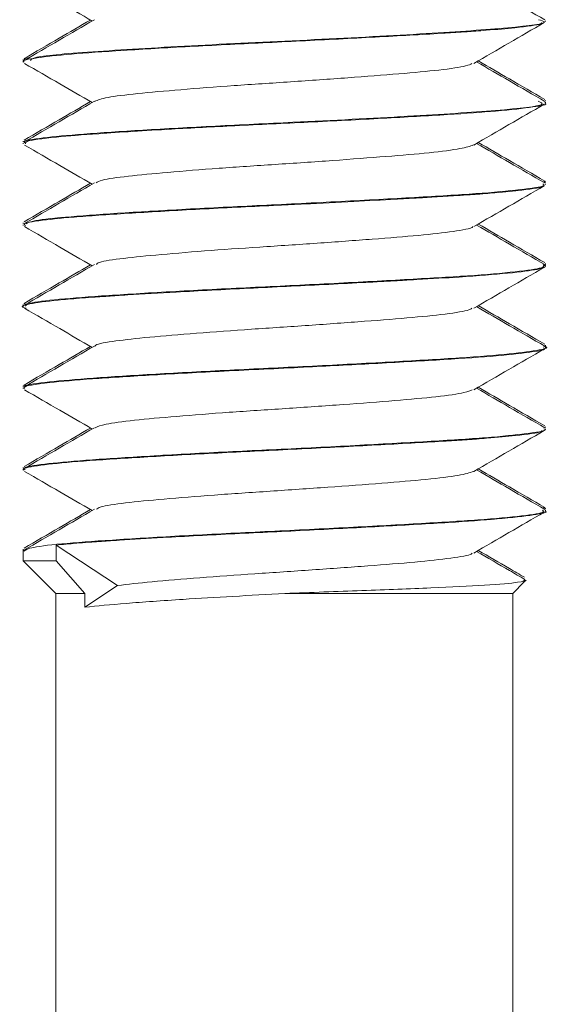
# Model space of a CAD drawing. Header units: millimetres. Extents: x -336 to 487, y -1247 to -28.
# Tile 31 of 49: x 110 to 118, y -500 to -485. Entities that reach past the tile are written whole.
import ezdxf

# ---------------------------------------------------------------- set-up
doc = ezdxf.new("R2010")
doc.units = ezdxf.units.MM

msp = doc.modelspace()

# ---------------------------------------------------------------- linework, layer by layer
at = {"color": 7, "linetype": 'Continuous', "lineweight": 15}
for p, q in [((118.318, -485.047), (118.318, -485.037)), ((110.318, -485.633), (110.318, -485.643)), ((110.318, -485.662), (110.318, -485.672)), ((118.318, -486.268), (118.318, -486.257)), ((118.318, -486.297), (118.318, -486.287)), ((110.318, -486.883), (110.318, -486.893)), ((110.376, -486.868), (110.346, -486.883)), ((110.318, -486.912), (110.318, -486.922)), ((118.318, -487.518), (118.318, -487.508)), ((118.318, -487.547), (118.318, -487.537)), ((110.318, -488.133), (110.318, -488.143)), ((110.318, -488.163), (110.318, -488.172)), ((118.318, -488.768), (118.318, -488.758)), ((118.318, -488.797), (118.318, -488.787)), ((110.318, -489.383), (110.318, -489.393)), ((110.318, -489.412), (110.318, -489.422)), ((110.333, -489.368), (110.354, -489.383)), ((118.318, -490.018), (118.318, -490.008)), ((118.318, -490.047), (118.318, -490.037)), ((110.365, -490.618), (110.318, -490.633)), ((110.318, -490.633), (110.318, -490.643)), ((110.318, -490.662), (110.318, -490.672)), ((118.318, -491.268), (118.318, -491.258)), ((118.318, -491.297), (118.318, -491.287)), ((110.318, -491.883), (110.318, -491.893)), ((110.318, -491.912), (110.318, -491.922)), ((118.318, -492.518), (118.318, -492.508)), ((118.318, -492.547), (118.318, -492.537)), ((110.823, -493.07), (110.823, -493.311)), ((110.823, -493.07), (111.761, -493.69)), ((110.318, -493.133), (110.318, -493.311)), ((110.318, -493.311), (110.818, -493.811)), ((110.823, -493.311), (110.318, -493.311)), ((110.823, -493.311), (111.26, -493.811)), ((111.761, -493.69), (111.26, -494.021)), ((117.818, -493.811), (117.994, -493.635)), ((117.994, -493.635), (118.023, -493.606)), ((110.818, -493.811), (110.818, -508.811)), ((110.818, -493.811), (111.26, -493.811)), ((111.26, -493.811), (111.26, -494.021)), ((114.328, -493.811), (117.818, -493.811)), ((117.818, -508.811), (117.818, -493.811))]:
    msp.add_line(p, q, dxfattribs=at)
for points, knots in [([(110.338, -484.442), (110.518, -484.546), (110.863, -484.746), (111.208, -484.946), (111.373, -485.042)], [0, 0, 0, 0, 0.521373, 1, 1, 1, 1]), ([(118.307, -485.023), (118.127, -484.919), (117.779, -484.717), (117.431, -484.515), (117.263, -484.417)], [0, 0, 0, 0, 0.517128, 1, 1, 1, 1]), ([(110.332, -485.672), (110.328, -485.67), (110.282, -485.649), (110.492, -485.606), (111.004, -485.548), (111.822, -485.493), (112.84, -485.432), (113.987, -485.376), (115.161, -485.318), (116.082, -485.268), (116.652, -485.235), (116.912, -485.219), (117.036, -485.211), (117.097, -485.207), (117.127, -485.205), (117.142, -485.204), (117.149, -485.204), (117.153, -485.203), (117.155, -485.203), (117.156, -485.203), (117.156, -485.203), (117.156, -485.203), (117.156, -485.203), (117.156, -485.203), (117.157, -485.203), (117.157, -485.203), (117.188, -485.201), (117.275, -485.195), (117.532, -485.175), (117.931, -485.138), (118.248, -485.098), (118.259, -485.073), (118.261, -485.067)], [0, 0, 0, 0, 0.010799, 0.107229, 0.202906, 0.297591, 0.394228, 0.488992, 0.584576, 0.681047, 0.728328, 0.751983, 0.763812, 0.769726, 0.772684, 0.774162, 0.774902, 0.775271, 0.775456, 0.775549, 0.775595, 0.775618, 0.77563, 0.775635, 0.775638, 0.77564, 0.775641, 0.786743, 0.806544, 0.872151, 0.968089, 1, 1, 1, 1]), ([(111.408, -485.022), (111.228, -485.126), (110.868, -485.335), (110.509, -485.544), (110.329, -485.648)], [0, 0, 0, 0, 0.499717, 1, 1, 1, 1]), ([(111.347, -485.027), (111.188, -485.12), (110.849, -485.317), (110.51, -485.513), (110.33, -485.618)], [0, 0, 0, 0, 0.468858, 1, 1, 1, 1]), ([(118.211, -485.022), (118.253, -485.033), (118.41, -485.074), (117.826, -485.146), (116.567, -485.234), (114.803, -485.328), (112.939, -485.415), (111.395, -485.509), (110.467, -485.583), (110.441, -485.63), (110.431, -485.646)], [0, 0, 0, 0, 0.05309, 0.197713, 0.341795, 0.487552, 0.631159, 0.777008, 0.920955, 1, 1, 1, 1]), ([(117.22, -485.692), (117.399, -485.588), (117.759, -485.379), (118.118, -485.171), (118.298, -485.067)], [0, 0, 0, 0, 0.499717, 1, 1, 1, 1]), ([(110.359, -485.643), (110.335, -485.631), (110.309, -485.618), (110.394, -485.605), (110.4, -485.604)], [0, 0, 0, 0, 0.930625, 1, 1, 1, 1]), ([(110.338, -485.692), (110.518, -485.796), (110.863, -485.996), (111.208, -486.196), (111.373, -486.292)], [0, 0, 0, 0, 0.521373, 1, 1, 1, 1]), ([(117.192, -485.692), (117.169, -485.704), (117.109, -485.737), (116.719, -485.793), (116.097, -485.851), (115.302, -485.911), (114.422, -485.974), (113.53, -486.031), (112.71, -486.094), (112.042, -486.154), (111.565, -486.212), (111.461, -486.253), (111.409, -486.273)], [0, 0, 0, 0, 0.067273, 0.17222, 0.2754, 0.379139, 0.483929, 0.586431, 0.691184, 0.795008, 0.89811, 1, 1, 1, 1]), ([(118.307, -486.273), (118.127, -486.169), (117.779, -485.967), (117.431, -485.765), (117.263, -485.667)], [0, 0, 0, 0, 0.5171281, 1, 1, 1, 1]), ([(118.306, -486.243), (118.126, -486.138), (117.787, -485.942), (117.448, -485.745), (117.289, -485.652)], [0, 0, 0, 0, 0.531142, 1, 1, 1, 1]), ([(111.408, -486.272), (111.228, -486.376), (110.868, -486.585), (110.509, -486.794), (110.329, -486.898)], [0, 0, 0, 0, 0.499717, 1, 1, 1, 1]), ([(111.347, -486.277), (111.188, -486.37), (110.849, -486.567), (110.51, -486.763), (110.33, -486.868)], [0, 0, 0, 0, 0.468858, 1, 1, 1, 1]), ([(118.205, -486.272), (118.246, -486.288), (118.362, -486.334), (117.648, -486.413), (116.271, -486.5), (114.659, -486.585), (113.241, -486.651), (112.123, -486.714), (111.198, -486.774), (110.582, -486.832), (110.297, -486.881), (110.344, -486.906), (110.355, -486.912)], [0, 0, 0, 0, 0.076468, 0.218202, 0.35818, 0.500366, 0.593604, 0.688881, 0.783316, 0.877097, 0.972562, 1, 1, 1, 1]), ([(110.351, -486.922), (110.35, -486.911), (110.347, -486.877), (110.74, -486.823), (111.497, -486.764), (112.461, -486.703), (113.585, -486.644), (114.706, -486.592), (115.839, -486.532), (116.826, -486.476), (117.644, -486.42), (118.147, -486.359), (118.364, -486.32), (118.309, -486.299), (118.305, -486.297)], [0, 0, 0, 0, 0.055251, 0.162662, 0.24822, 0.35763, 0.439407, 0.529246, 0.622821, 0.714768, 0.800179, 0.9008, 0.992257, 1, 1, 1, 1]), ([(117.22, -486.942), (117.399, -486.838), (117.759, -486.629), (118.118, -486.421), (118.298, -486.317)], [0, 0, 0, 0, 0.499717, 1, 1, 1, 1]), ([(118.306, -487.493), (118.126, -487.388), (117.787, -487.192), (117.448, -486.995), (117.289, -486.902)], [0, 0, 0, 0, 0.531142, 1, 1, 1, 1]), ([(110.338, -486.942), (110.518, -487.046), (110.863, -487.246), (111.208, -487.446), (111.373, -487.542)], [0, 0, 0, 0, 0.521373, 1, 1, 1, 1]), ([(117.214, -486.941), (117.161, -486.96), (117.051, -486.998), (116.57, -487.06), (115.894, -487.117), (115.07, -487.179), (114.177, -487.24), (113.297, -487.297), (112.51, -487.361), (111.896, -487.419), (111.51, -487.473), (111.457, -487.508), (111.435, -487.522)], [0, 0, 0, 0, 0.096557, 0.201495, 0.304086, 0.408591, 0.512832, 0.615594, 0.720581, 0.823508, 0.927539, 1, 1, 1, 1]), ([(118.307, -487.523), (118.127, -487.419), (117.779, -487.217), (117.431, -487.015), (117.263, -486.917)], [0, 0, 0, 0, 0.517128, 1, 1, 1, 1]), ([(118.293, -487.493), (118.301, -487.494), (118.326, -487.5), (118.306, -487.505), (118.291, -487.508)], [0, 0, 0, 0, 0.299056, 1, 1, 1, 1]), ([(111.408, -487.522), (111.228, -487.626), (110.868, -487.835), (110.509, -488.044), (110.329, -488.148)], [0, 0, 0, 0, 0.499717, 1, 1, 1, 1]), ([(111.347, -487.527), (111.188, -487.62), (110.849, -487.817), (110.51, -488.013), (110.33, -488.118)], [0, 0, 0, 0, 0.468858, 1, 1, 1, 1]), ([(110.351, -488.172), (110.342, -488.167), (110.3, -488.142), (110.567, -488.095), (111.146, -488.038), (112.011, -487.981), (113.069, -487.92), (113.976, -487.877), (114.748, -487.839), (115.36, -487.807), (115.901, -487.778), (116.217, -487.76), (116.343, -487.753), (116.398, -487.75), (116.424, -487.748), (116.437, -487.748), (116.443, -487.747), (116.446, -487.747), (116.447, -487.747), (116.448, -487.747), (116.448, -487.747), (116.449, -487.747), (116.449, -487.747), (116.449, -487.747), (116.449, -487.747), (116.449, -487.747), (116.45, -487.747), (116.454, -487.747), (116.466, -487.746), (116.507, -487.744), (116.662, -487.735), (116.876, -487.722), (117.084, -487.708), (117.201, -487.7), (117.26, -487.696), (117.29, -487.693), (117.305, -487.692), (117.313, -487.692), (117.317, -487.691), (117.318, -487.691), (117.319, -487.691), (117.32, -487.691), (117.32, -487.691), (117.32, -487.691), (117.32, -487.691), (117.32, -487.691), (117.32, -487.691), (117.347, -487.689), (117.423, -487.683), (117.665, -487.663), (118.025, -487.626), (118.29, -487.591), (118.28, -487.569), (118.279, -487.566)], [0, 0, 0, 0, 0.0282511, 0.1270289, 0.2201216, 0.3172673, 0.4137686, 0.5080984, 0.5410461, 0.6043686, 0.6606742, 0.6827357, 0.6922378, 0.6966064, 0.6986951, 0.6997155, 0.7002198, 0.7004704, 0.7005953, 0.7006577, 0.7006889, 0.7007044, 0.7007122, 0.7007161, 0.7007181, 0.700719, 0.70072, 0.7010836, 0.7017909, 0.7042366, 0.7132519, 0.7477643, 0.7705511, 0.7826921, 0.7889495, 0.7921248, 0.7937241, 0.7945267, 0.7949287, 0.7951299, 0.7952306, 0.7952809, 0.7953061, 0.7953186, 0.7953249, 0.7953281, 0.7953297, 0.7953312, 0.8051375, 0.8245421, 0.892041, 0.9873428, 1, 1, 1, 1]), ([(118.277, -487.537), (118.288, -487.544), (118.332, -487.571), (118.034, -487.616), (117.406, -487.68), (116.47, -487.737), (115.346, -487.799), (114.125, -487.86), (112.922, -487.917), (111.847, -487.981), (111.006, -488.039), (110.467, -488.095), (110.393, -488.132), (110.361, -488.148)], [0, 0, 0, 0, 0.033534, 0.13181, 0.231688, 0.329342, 0.42881, 0.528027, 0.625842, 0.725766, 0.823739, 0.922758, 1, 1, 1, 1]), ([(117.22, -488.192), (117.399, -488.088), (117.759, -487.879), (118.118, -487.671), (118.298, -487.567)], [0, 0, 0, 0, 0.499717, 1, 1, 1, 1]), ([(110.338, -488.192), (110.518, -488.296), (110.863, -488.496), (111.208, -488.696), (111.373, -488.792)], [0, 0, 0, 0, 0.521373, 1, 1, 1, 1]), ([(117.2, -488.192), (117.2, -488.196), (117.195, -488.219), (116.928, -488.264), (116.411, -488.326), (115.679, -488.383), (114.832, -488.446), (113.934, -488.505), (113.072, -488.564), (112.322, -488.628), (111.767, -488.684), (111.46, -488.735), (111.444, -488.763), (111.44, -488.772)], [0, 0, 0, 0, 0.018882, 0.12334, 0.228204, 0.331058, 0.436273, 0.539915, 0.643782, 0.748936, 0.851748, 0.956726, 1, 1, 1, 1]), ([(118.307, -488.773), (118.127, -488.669), (117.779, -488.467), (117.431, -488.265), (117.263, -488.167)], [0, 0, 0, 0, 0.517128, 1, 1, 1, 1]), ([(118.306, -488.743), (118.126, -488.638), (117.787, -488.442), (117.448, -488.245), (117.289, -488.152)], [0, 0, 0, 0, 0.531142, 1, 1, 1, 1]), ([(110.361, -489.442), (110.346, -489.438), (110.25, -489.415), (110.412, -489.37), (110.801, -489.319), (111.204, -489.286), (111.433, -489.27), (111.553, -489.262), (111.615, -489.258), (111.647, -489.255), (111.663, -489.254), (111.671, -489.254), (111.674, -489.254), (111.676, -489.254), (111.677, -489.254), (111.678, -489.253), (111.678, -489.253), (111.678, -489.253), (111.678, -489.253), (111.678, -489.253), (111.678, -489.253), (111.679, -489.253), (111.681, -489.253), (111.688, -489.253), (111.709, -489.251), (111.785, -489.246), (112.085, -489.227), (112.734, -489.189), (113.764, -489.136), (114.744, -489.089), (115.406, -489.055), (115.73, -489.037), (115.889, -489.029), (115.967, -489.024), (116.006, -489.022), (116.026, -489.021), (116.035, -489.02), (116.04, -489.02), (116.043, -489.02), (116.044, -489.02), (116.044, -489.02), (116.045, -489.02), (116.045, -489.02), (116.045, -489.02), (116.045, -489.02), (116.045, -489.02), (116.058, -489.019), (116.091, -489.017), (116.193, -489.012), (116.517, -488.994), (117.112, -488.958), (117.786, -488.905), (118.168, -488.856), (118.289, -488.823), (118.314, -488.808), (118.316, -488.802), (118.317, -488.801)], [0, 0, 0, 0, 0.017041, 0.114677, 0.204547, 0.249598, 0.272137, 0.283408, 0.289044, 0.291862, 0.293271, 0.293976, 0.294328, 0.294504, 0.294592, 0.294636, 0.294658, 0.294669, 0.294675, 0.294677, 0.294679, 0.29468, 0.294925, 0.295339, 0.296671, 0.301358, 0.318818, 0.385964, 0.475921, 0.565527, 0.611228, 0.634093, 0.645528, 0.651246, 0.654105, 0.655534, 0.656249, 0.656607, 0.656785, 0.656875, 0.656919, 0.656942, 0.656953, 0.656958, 0.656961, 0.656962, 0.656964, 0.660203, 0.665712, 0.683542, 0.746346, 0.836802, 0.926728, 0.971807, 0.994361, 1, 1, 1, 1]), ([(111.408, -488.772), (111.228, -488.876), (110.868, -489.085), (110.509, -489.294), (110.329, -489.398)], [0, 0, 0, 0, 0.499717, 1, 1, 1, 1]), ([(111.347, -488.777), (111.188, -488.87), (110.849, -489.067), (110.51, -489.263), (110.33, -489.368)], [0, 0, 0, 0, 0.468858, 1, 1, 1, 1]), ([(118.285, -488.773), (118.294, -488.789), (118.312, -488.826), (117.9, -488.884), (117.175, -488.946), (116.18, -489.003), (115.02, -489.066), (113.793, -489.125), (112.614, -489.184), (111.59, -489.248), (110.825, -489.304), (110.374, -489.362), (110.359, -489.397), (110.352, -489.412)], [0, 0, 0, 0, 0.0800333, 0.1745901, 0.2695116, 0.3626218, 0.45786, 0.5516809, 0.6457042, 0.7408876, 0.8339597, 0.9289842, 1, 1, 1, 1]), ([(117.22, -489.442), (117.399, -489.338), (117.759, -489.129), (118.118, -488.921), (118.298, -488.817)], [0, 0, 0, 0, 0.499717, 1, 1, 1, 1]), ([(118.3, -488.787), (118.301, -488.787), (118.31, -488.782), (118.323, -488.775), (118.313, -488.77), (118.31, -488.768)], [0, 0, 0, 0, 0.145267, 0.765557, 1, 1, 1, 1]), ([(110.338, -489.442), (110.518, -489.546), (110.863, -489.746), (111.208, -489.946), (111.373, -490.042)], [0, 0, 0, 0, 0.521373, 1, 1, 1, 1]), ([(117.188, -489.442), (117.178, -489.451), (117.146, -489.479), (116.81, -489.531), (116.229, -489.591), (115.458, -489.649), (114.59, -489.713), (113.693, -489.77), (112.855, -489.832), (112.145, -489.893), (111.657, -489.95), (111.415, -489.996), (111.422, -490.019), (111.423, -490.022)], [0, 0, 0, 0, 0.047574, 0.152622, 0.256756, 0.360143, 0.465407, 0.568354, 0.673044, 0.777705, 0.88067, 0.98594, 1, 1, 1, 1]), ([(118.307, -490.023), (118.127, -489.919), (117.779, -489.717), (117.431, -489.515), (117.263, -489.417)], [0, 0, 0, 0, 0.517128, 1, 1, 1, 1]), ([(118.306, -489.993), (118.126, -489.888), (117.787, -489.692), (117.448, -489.495), (117.289, -489.402)], [0, 0, 0, 0, 0.531142, 1, 1, 1, 1]), ([(111.408, -490.022), (111.228, -490.126), (110.868, -490.335), (110.509, -490.544), (110.329, -490.648)], [0, 0, 0, 0, 0.499717, 1, 1, 1, 1]), ([(110.339, -490.672), (110.334, -490.667), (110.305, -490.637), (110.622, -490.585), (111.329, -490.525), (112.234, -490.467), (113.327, -490.407), (114.501, -490.352), (115.653, -490.292), (116.674, -490.235), (117.528, -490.18), (118.085, -490.119), (118.34, -490.077), (118.294, -490.052), (118.285, -490.047)], [0, 0, 0, 0, 0.0254613, 0.1446099, 0.2373332, 0.3268608, 0.4197735, 0.5178487, 0.6049799, 0.6976597, 0.7894392, 0.8830829, 0.9748827, 1, 1, 1, 1]), ([(111.347, -490.027), (111.188, -490.12), (110.849, -490.317), (110.51, -490.513), (110.33, -490.618)], [0, 0, 0, 0, 0.468858, 1, 1, 1, 1]), ([(118.286, -490.023), (118.297, -490.025), (118.388, -490.048), (118.213, -490.088), (117.744, -490.151), (116.925, -490.211), (115.878, -490.269), (114.689, -490.333), (113.463, -490.39), (112.318, -490.452), (111.349, -490.513), (110.678, -490.57), (110.343, -490.618), (110.359, -490.643), (110.361, -490.647)], [0, 0, 0, 0, 0.012794, 0.108039, 0.205361, 0.301839, 0.397628, 0.495148, 0.590531, 0.687523, 0.784487, 0.879887, 0.977413, 1, 1, 1, 1]), ([(117.22, -490.692), (117.399, -490.588), (117.759, -490.379), (118.118, -490.171), (118.298, -490.067)], [0, 0, 0, 0, 0.499717, 1, 1, 1, 1]), ([(118.307, -491.273), (118.127, -491.169), (117.779, -490.967), (117.431, -490.765), (117.263, -490.667)], [0, 0, 0, 0, 0.517128, 1, 1, 1, 1]), ([(118.306, -491.243), (118.126, -491.138), (117.787, -490.942), (117.448, -490.745), (117.289, -490.652)], [0, 0, 0, 0, 0.531142, 1, 1, 1, 1]), ([(110.338, -490.692), (110.518, -490.796), (110.863, -490.996), (111.208, -491.196), (111.373, -491.292)], [0, 0, 0, 0, 0.521373, 1, 1, 1, 1]), ([(117.197, -490.692), (117.166, -490.706), (117.092, -490.74), (116.674, -490.798), (116.034, -490.856), (115.23, -490.917), (114.345, -490.979), (113.456, -491.036), (112.646, -491.099), (111.994, -491.158), (111.547, -491.216), (111.461, -491.255), (111.42, -491.273)], [0, 0, 0, 0, 0.076469, 0.181456, 0.284394, 0.388415, 0.493074, 0.595601, 0.700471, 0.803999, 0.907392, 1, 1, 1, 1]), ([(111.408, -491.272), (111.228, -491.376), (110.868, -491.585), (110.509, -491.794), (110.329, -491.898)], [0, 0, 0, 0, 0.499717, 1, 1, 1, 1]), ([(111.347, -491.277), (111.188, -491.37), (110.849, -491.567), (110.51, -491.763), (110.33, -491.868)], [0, 0, 0, 0, 0.468858, 1, 1, 1, 1]), ([(110.334, -491.922), (110.329, -491.92), (110.284, -491.899), (110.498, -491.855), (111.015, -491.797), (111.837, -491.742), (112.858, -491.681), (114.006, -491.625), (115.179, -491.567), (116.099, -491.517), (116.667, -491.484), (116.926, -491.468), (117.05, -491.46), (117.11, -491.456), (117.14, -491.454), (117.155, -491.453), (117.162, -491.453), (117.166, -491.452), (117.168, -491.452), (117.169, -491.452), (117.169, -491.452), (117.169, -491.452), (117.17, -491.452), (117.17, -491.452), (117.17, -491.452), (117.17, -491.452), (117.2, -491.45), (117.286, -491.444), (117.542, -491.424), (117.939, -491.387), (118.251, -491.347), (118.26, -491.322), (118.262, -491.316)], [0, 0, 0, 0, 0.012335, 0.108786, 0.204416, 0.299139, 0.395775, 0.490499, 0.586128, 0.682579, 0.729857, 0.75351, 0.765338, 0.771252, 0.774209, 0.775688, 0.776427, 0.776796, 0.776981, 0.777074, 0.77712, 0.777143, 0.777155, 0.77716, 0.777163, 0.777165, 0.777166, 0.788004, 0.807723, 0.873701, 0.969599, 1, 1, 1, 1]), ([(118.294, -491.287), (118.301, -491.291), (118.358, -491.314), (118.112, -491.354), (117.552, -491.418), (116.66, -491.476), (115.565, -491.537), (114.355, -491.599), (113.139, -491.656), (112.036, -491.719), (111.13, -491.779), (110.546, -491.837), (110.284, -491.885), (110.338, -491.908), (110.347, -491.912)], [0, 0, 0, 0, 0.015102, 0.110597, 0.208157, 0.30382, 0.400486, 0.497742, 0.593025, 0.690476, 0.786686, 0.88277, 0.980255, 1, 1, 1, 1]), ([(117.22, -491.942), (117.399, -491.838), (117.759, -491.629), (118.118, -491.421), (118.298, -491.317)], [0, 0, 0, 0, 0.499717, 1, 1, 1, 1]), ([(110.338, -491.942), (110.518, -492.046), (110.863, -492.246), (111.208, -492.446), (111.373, -492.542)], [0, 0, 0, 0, 0.521373, 1, 1, 1, 1]), ([(117.22, -491.942), (117.156, -491.962), (117.029, -492.002), (116.52, -492.065), (115.828, -492.122), (114.995, -492.184), (114.1, -492.245), (113.225, -492.303), (112.45, -492.366), (111.853, -492.423), (111.494, -492.477), (111.454, -492.51), (111.439, -492.522)], [0, 0, 0, 0, 0.103629, 0.208742, 0.311511, 0.416437, 0.520683, 0.623891, 0.729129, 0.832116, 0.936642, 1, 1, 1, 1]), ([(118.307, -492.523), (118.127, -492.419), (117.779, -492.217), (117.431, -492.015), (117.263, -491.917)], [0, 0, 0, 0, 0.5171281, 1, 1, 1, 1]), ([(118.306, -492.493), (118.126, -492.388), (117.787, -492.192), (117.448, -491.995), (117.289, -491.902)], [0, 0, 0, 0, 0.531142, 1, 1, 1, 1]), ([(111.408, -492.522), (111.228, -492.626), (110.868, -492.835), (110.509, -493.044), (110.329, -493.148)], [0, 0, 0, 0, 0.499717, 1, 1, 1, 1]), ([(118.274, -492.537), (118.284, -492.545), (118.319, -492.574), (117.993, -492.622), (117.336, -492.685), (116.38, -492.742), (115.244, -492.804), (114.02, -492.865), (112.824, -492.923), (111.765, -492.986), (110.944, -493.043), (110.412, -493.104), (110.356, -493.143), (110.329, -493.162)], [0, 0, 0, 0, 0.040817, 0.137041, 0.234469, 0.329733, 0.426989, 0.523617, 0.619286, 0.71683, 0.812296, 0.909181, 1, 1, 1, 1]), ([(111.347, -492.527), (111.188, -492.62), (110.849, -492.817), (110.51, -493.013), (110.33, -493.118)], [0, 0, 0, 0, 0.468858, 1, 1, 1, 1]), ([(110.823, -493.07), (110.922, -493.061), (111.072, -493.046), (111.286, -493.03), (111.399, -493.022), (111.457, -493.018), (111.487, -493.016), (111.501, -493.015), (111.509, -493.015), (111.513, -493.015), (111.514, -493.015), (111.515, -493.014), (111.516, -493.014), (111.516, -493.014), (111.516, -493.014), (111.516, -493.014), (111.516, -493.014), (111.516, -493.014), (111.547, -493.012), (111.637, -493.006), (111.932, -492.987), (112.549, -492.949), (113.543, -492.896), (114.718, -492.841), (115.857, -492.781), (116.847, -492.725), (117.659, -492.669), (118.153, -492.607), (118.366, -492.569), (118.311, -492.549), (118.307, -492.547)], [0, 0, 0, 0, 0.0546005, 0.0819171, 0.0955773, 0.1024075, 0.1058227, 0.1075303, 0.1083841, 0.108811, 0.1090244, 0.1091311, 0.1091845, 0.1092112, 0.1092245, 0.1092312, 0.1092345, 0.1092362, 0.1092379, 0.1216797, 0.1444286, 0.2207347, 0.3314774, 0.4406407, 0.5521842, 0.6620043, 0.7651996, 0.8835305, 0.9925267, 1, 1, 1, 1]), ([(117.22, -493.192), (117.399, -493.088), (117.759, -492.879), (118.118, -492.671), (118.298, -492.567)], [0, 0, 0, 0, 0.499717, 1, 1, 1, 1]), ([(118.281, -492.493), (118.299, -492.496), (118.327, -492.501), (118.309, -492.506), (118.303, -492.508)], [0, 0, 0, 0, 0.643935, 1, 1, 1, 1]), ([(117.194, -493.192), (117.192, -493.197), (117.18, -493.222), (116.893, -493.269), (116.355, -493.331), (115.61, -493.388), (114.756, -493.451), (113.857, -493.51), (113.005, -493.57), (112.257, -493.632), (111.925, -493.671), (111.761, -493.69)], [0, 0, 0, 0, 0.0323847, 0.1539922, 0.2755863, 0.3951939, 0.5174832, 0.6375575, 0.7585616, 0.8805807, 1, 1, 1, 1]), ([(118.004, -493.597), (117.925, -493.552), (117.678, -493.408), (117.431, -493.265), (117.263, -493.167)], [0, 0, 0, 0, 0.319932, 1, 1, 1, 1]), ([(117.995, -493.562), (117.919, -493.518), (117.683, -493.381), (117.448, -493.245), (117.289, -493.152)], [0, 0, 0, 0, 0.324331, 1, 1, 1, 1]), ([(114.328, -493.811), (114.727, -493.796), (115.524, -493.767), (116.602, -493.725), (117.438, -493.684), (117.968, -493.641), (117.991, -493.615), (118.001, -493.603)], [0, 0, 0, 0, 0.200463, 0.400926, 0.601406, 0.80748, 1, 1, 1, 1]), ([(114.328, -493.811), (113.792, -493.841), (112.898, -493.891), (111.853, -493.964), (111.456, -494.002), (111.26, -494.021)], [0, 0, 0, 0, 0.4312196, 0.7186636, 1, 1, 1, 1])]:
    msp.add_open_spline(points, degree=3, knots=knots, dxfattribs=at)

doc.saveas('drawing.dxf')
